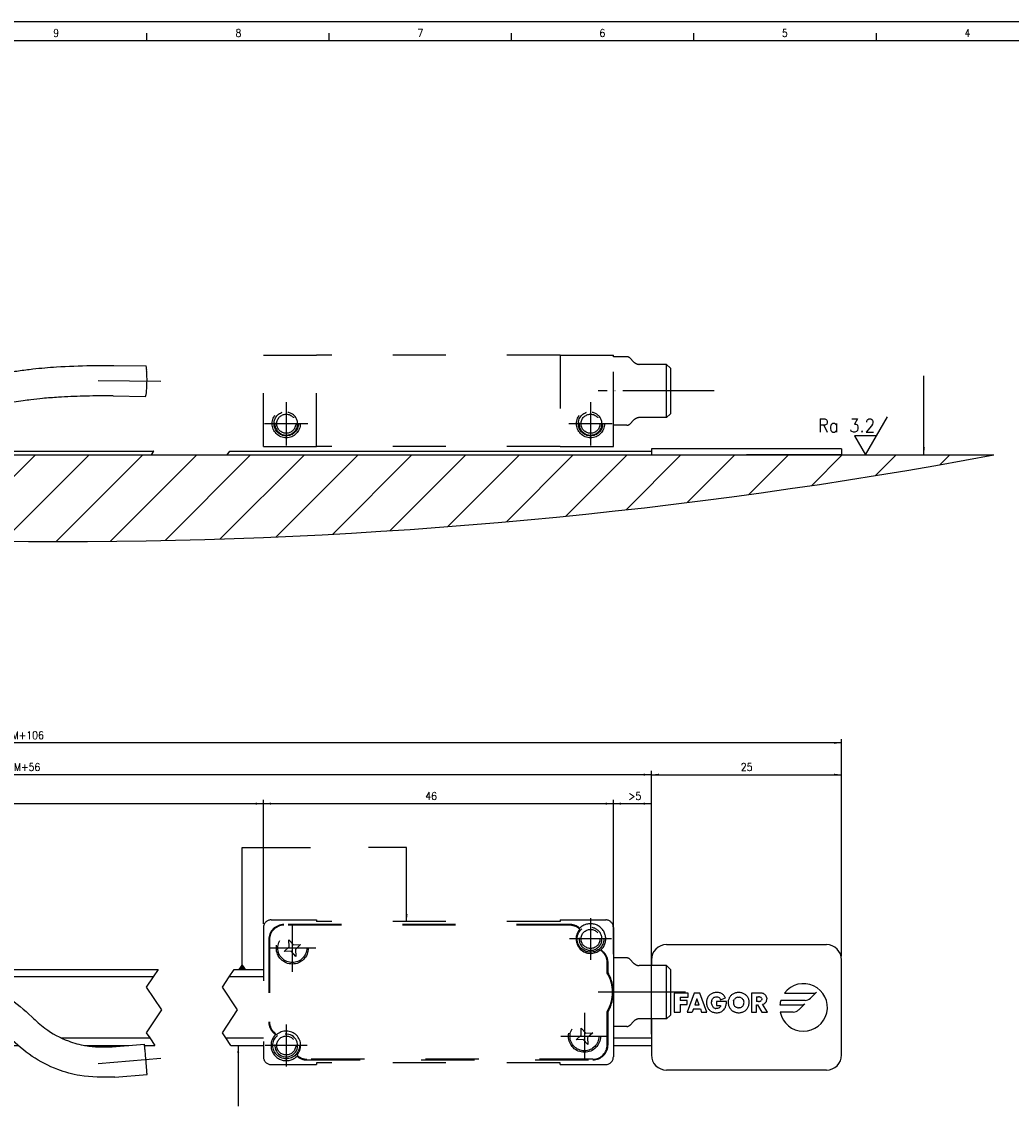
# Model space of a CAD drawing. Header units: millimetres. Extents: x -235 to 1431, y -109 to 485.
# Tile 12 of 15: x 183 to 444, y 200 to 485. Entities that reach past the tile are written whole.
import ezdxf

# ---------------------------------------------------------------- set-up
doc = ezdxf.new("R2010")
doc.units = ezdxf.units.MM
doc.linetypes.add('DASHED', pattern=[15, 7, -8])
doc.linetypes.add('DOT_CENTER', pattern=[14, 12, -1, 0, -1])
doc.layers.add('1', color=7, linetype='Continuous')
doc.styles.add('CONVERTER_11', font='txt.shx', dxfattribs={"width": 0.9})
doc.dimstyles.new('ME10_DIM_18', dxfattribs={"dimtxt": 1, "dimasz": 1, "dimexe": 0.5, "dimexo": 0.5, "dimgap": 0.5, "dimtad": 1, "dimdsep": 46, "dimtxsty": 'CONVERTER_11', "dimsah": 1, "dimcen": 0.09, "dimclrd": 2, "dimclre": 2, "dimclrt": 2, "dimadec": 0, "dimazin": 0, "dimtfac": 1, "dimtdec": 4, "dimtix": 1, "dimtmove": 0, "dimatfit": 3, "dimfxl": 1, "dimtolj": 1, "dimtzin": 0, "dimarcsym": 0})
doc.dimstyles.new('ME10_DIM_19', dxfattribs={"dimtxt": 1, "dimasz": 1, "dimexe": 0.5, "dimexo": 0.5, "dimgap": 0.5, "dimtad": 1, "dimdsep": 46, "dimtxsty": 'CONVERTER_11', "dimsah": 1, "dimcen": 0.09, "dimclrd": 2, "dimclre": 2, "dimclrt": 2, "dimadec": 0, "dimazin": 0, "dimtfac": 1, "dimtdec": 4, "dimtix": 1, "dimtmove": 0, "dimatfit": 3, "dimfxl": 1, "dimtolj": 1, "dimtzin": 0, "dimarcsym": 0})
doc.dimstyles.new('ME10_DIM_20', dxfattribs={"dimtxt": 1, "dimasz": 1, "dimexe": 0.5, "dimexo": 0.5, "dimgap": 0.5, "dimtad": 1, "dimdsep": 46, "dimtxsty": 'CONVERTER_11', "dimsah": 1, "dimcen": 0.09, "dimclrd": 2, "dimclre": 2, "dimclrt": 2, "dimadec": 0, "dimazin": 0, "dimtfac": 1, "dimtdec": 4, "dimtix": 1, "dimtmove": 0, "dimatfit": 3, "dimfxl": 1, "dimtolj": 1, "dimtzin": 0, "dimarcsym": 0})
doc.dimstyles.new('ME10_DIM_22', dxfattribs={"dimtxt": 1, "dimasz": 1, "dimexe": 0.5, "dimexo": 0.5, "dimgap": 0.5, "dimtad": 1, "dimdsep": 46, "dimtxsty": 'CONVERTER_11', "dimsah": 1, "dimcen": 0.09, "dimclrd": 2, "dimclre": 2, "dimclrt": 2, "dimadec": 0, "dimazin": 0, "dimtfac": 1, "dimtdec": 4, "dimtix": 1, "dimtmove": 0, "dimatfit": 3, "dimfxl": 1, "dimtolj": 1, "dimtzin": 0, "dimarcsym": 0})
doc.dimstyles.new('ME10_DIM_23', dxfattribs={"dimtxt": 1, "dimasz": 1, "dimexe": 0.5, "dimexo": 0.5, "dimgap": 0.5, "dimtad": 1, "dimdsep": 46, "dimtxsty": 'CONVERTER_11', "dimsah": 1, "dimcen": 0.09, "dimclrd": 2, "dimclre": 2, "dimclrt": 2, "dimadec": 0, "dimazin": 0, "dimtfac": 1, "dimtdec": 4, "dimtix": 1, "dimtmove": 0, "dimatfit": 3, "dimfxl": 1, "dimtolj": 1, "dimtzin": 0, "dimarcsym": 0})
doc.dimstyles.new('ME10_DIM_25', dxfattribs={"dimtxt": 1, "dimasz": 1, "dimexe": 0.5, "dimexo": 0.5, "dimgap": 0.5, "dimtad": 1, "dimdsep": 46, "dimtxsty": 'CONVERTER_11', "dimsah": 1, "dimcen": 0.09, "dimclrd": 2, "dimclre": 2, "dimclrt": 2, "dimadec": 0, "dimazin": 0, "dimtfac": 1, "dimtdec": 4, "dimtix": 1, "dimtmove": 0, "dimatfit": 3, "dimfxl": 1, "dimtolj": 1, "dimtzin": 0, "dimarcsym": 0})
doc.dimstyles.get("Standard").update_dxf_attribs({"dimtxt": 0.18, "dimasz": 0.18, "dimexe": 0.18, "dimexo": 0.0625, "dimgap": 0.09, "dimtad": 0, "dimtih": 1, "dimtoh": 1, "dimdec": 4, "dimzin": 0, "dimdsep": 46, "dimtxsty": 'Standard', "dimcen": 0.09, "dimadec": 0, "dimazin": 0, "dimtfac": 1, "dimtdec": 4, "dimtofl": 0, "dimtmove": 0, "dimatfit": 3, "dimfxl": 1, "dimtolj": 1, "dimtzin": 0, "dimarcsym": 0})

# ---------------------------------------------------------------- blocks, each defined once
blk = doc.blocks.new('AM_CREATE_SYMBOL_SURFACE', base_point=(405.31, 370.9))
at = {"layer": '1', "color": 7, "linetype": 'Continuous'}
for p, q in [((405.31, 370.9), (411.09, 380.9)), ((402.43, 375.9), (405.31, 370.9)), ((408.2, 375.9), (402.43, 375.9))]:
    blk.add_line(p, q, dxfattribs=at)
at = {"layer": '1', "color": 4, "insert": (407.76, 376.85), "char_height": 3.5, "attachment_point": 9, "line_spacing_factor": 1.20048, "style": 'CONVERTER_11'}
blk.add_mtext('Ra 3.2', dxfattribs=at)
blk = doc.blocks.new('FLEJE_REGLA_EXPOSED_620__25', base_point=(6, 185.45))
at = {"color": 7, "linetype": 'Continuous'}
for p, q in [((6, 185.45), (16.5, 185.45)), ((18.5, 185.45), (16.5, 185.45)), ((18.5, 185.95), (109.08, 185.95)), ((18.5, 185.45), (108.75, 185.45)), ((118.75, 185.45), (174.5, 185.45)), ((119.08, 185.95), (174.5, 185.95)), ((174.5, 185.45), (176.5, 185.45)), ((176.5, 185.45), (187, 185.45))]:
    blk.add_line(p, q, dxfattribs=at)
at = {"color": 2, "linetype": 'DOT_CENTER'}
for p, q in [((109.07, 185.94), (108.75, 185.45)), ((109.08, 185.95), (109.07, 185.94)), ((118.75, 185.45), (119.07, 185.94)), ((119.07, 185.94), (119.08, 185.95))]:
    blk.add_line(p, q, dxfattribs=at)
blk = doc.blocks.new('TOPE_FLEJE_PEGADO_1__26', base_point=(174.5, 185.45))
at = {"color": 7, "linetype": 'Continuous'}
for p, q in [((174.5, 186.25), (174.5, 185.45)), ((199.5, 186.25), (174.5, 186.25)), ((174.5, 185.45), (176.5, 185.45)), ((176.5, 185.45), (187, 185.45)), ((199.5, 185.45), (187, 185.45)), ((199.5, 186.25), (199.5, 185.45))]:
    blk.add_line(p, q, dxfattribs=at)
blk = doc.blocks.new('CABEZA_EXPOSED__27', base_point=(23.5, 186.55))
at = {"color": 7, "linetype": 'Continuous'}
for p, q in [((23.5, 186.55), (23.5, 198.55)), ((23.5, 198.55), (30.5, 198.55)), ((62.5, 198.55), (30.5, 198.55)), ((30.5, 186.55), (30.5, 198.55)), ((69.5, 198.55), (62.5, 198.55)), ((62.5, 198.55), (62.5, 186.55)), ((69.5, 198.35), (69.5, 198.55)), ((71.29, 198.35), (69.5, 198.35)), ((69.5, 189.35), (69.5, 198.35)), ((72.21, 197.64), (71.65, 198.2)), ((76.5, 197.35), (72.91, 197.35)), ((76.5, 190.35), (76.5, 197.35)), ((77, 196.85), (76.5, 197.35)), ((77, 196.85), (77, 191.85)), ((103.82, 197.2), (108.05, 197.14)), ((80.74, 195.85), (77, 195.85)), ((103.77, 193.2), (108, 193.14)), ((80.74, 191.85), (77, 191.85)), ((77, 191.85), (77, 190.85)), ((72.21, 190.06), (71.65, 189.5)), ((76.5, 190.35), (72.91, 190.35)), ((77, 190.85), (76.5, 190.35)), ((69.5, 186.55), (69.5, 189.35)), ((71.29, 189.35), (69.5, 189.35)), ((23.5, 186.55), (30.5, 186.55)), ((62.5, 186.55), (30.5, 186.55)), ((69.5, 186.55), (62.5, 186.55))]:
    blk.add_line(p, q, dxfattribs=at)
at = {"color": 2, "linetype": 'DOT_CENTER'}
for p, q in [((108.11, 196.5), (108.17, 196.58)), ((108.18, 196.41), (108.11, 196.5))]:
    blk.add_line(p, q, dxfattribs=at)
at = {"color": 7, "linetype": 'Continuous'}
for centre, radius in [((26.5, 189.55), 1.85), ((26.5, 189.55), 1.6), ((66.5, 189.55), 1.85), ((66.5, 189.55), 1.6), ((26.5, 189.55), 1.25), ((66.5, 189.55), 1.25)]:
    blk.add_circle(centre, radius, dxfattribs=at)
for centre, radius, start, end in [((71.29, 197.85), 0.5, 45, 90), ((72.91, 198.35), 1, 225, 270), ((72.91, 189.35), 1, 90, 135), ((71.29, 189.85), 0.5, 270, 315)]:
    blk.add_arc(centre, radius, start, end, dxfattribs=at)
for points, knots in [([(91.31, 196.51), (91.94, 196.59), (93.6, 196.82), (96.79, 197.07), (100.33, 197.21), (102.84, 197.2), (103.82, 197.2)], [0, 0, 0, 0, 1.916448, 5.025889, 9.591761, 12.540114, 12.540114, 12.540114, 12.540114]), ([(108.17, 196.58), (108.15, 196.68), (108.13, 196.84), (108.12, 197.05), (108.07, 197.12), (108.05, 197.14)], [0, 0, 0, 0, 0.3101629, 0.5063609, 0.5857578, 0.5857578, 0.5857578, 0.5857578]), ([(80.74, 195.85), (81.61, 195.86), (83.76, 195.87), (86.64, 196.01), (89.3, 196.23), (90.67, 196.42), (91.31, 196.51)], [0, 0, 0, 0, 2.607318, 6.439748, 8.673792, 10.600622, 10.600622, 10.600622, 10.600622]), ([(108.03, 193.17), (108.05, 193.24), (108.11, 193.45), (108.14, 193.88), (108.19, 194.56), (108.21, 195.43), (108.19, 196.09), (108.18, 196.41)], [0, 0, 0, 0, 0.230247, 0.664675, 1.26568, 2.301899, 3.253919, 3.253919, 3.253919, 3.253919]), ([(91.92, 192.55), (91.11, 192.44), (89.63, 192.24), (87.05, 192.04), (84.13, 191.88), (81.89, 191.86), (80.74, 191.85)], [0, 0, 0, 0, 2.439519, 4.484754, 7.765343, 11.207581, 11.207581, 11.207581, 11.207581]), ([(103.77, 193.2), (103.68, 193.2), (103.49, 193.2), (102.17, 193.21), (99.86, 193.19), (96.95, 193.06), (94.66, 192.89), (93.11, 192.72), (92.26, 192.6), (91.92, 192.55)], [0, 0, 0, 0, 0.283437, 0.567261, 3.962244, 7.207746, 9.295159, 10.847587, 11.882723, 11.882723, 11.882723, 11.882723]), ([(108, 193.14), (108.01, 193.15), (108.02, 193.15), (108.02, 193.16), (108.03, 193.17)], [0, 0, 0, 0, 0.01369848, 0.03405166, 0.03405166, 0.03405166, 0.03405166])]:
    blk.add_open_spline(points, degree=3, knots=knots, dxfattribs=at)
at = {"layer": '1', "color": 2, "linetype": 'DOT_CENTER'}
for p, q in [((101.8, 195.22), (110.03, 195.12)), ((73.29, 193.85), (67.5, 193.85)), ((82.74, 193.85), (70.91, 193.85)), ((26.5, 192.4), (26.5, 186.7)), ((66.5, 192.4), (66.5, 186.7)), ((29.35, 189.55), (23.65, 189.55)), ((69.35, 189.55), (63.65, 189.55))]:
    blk.add_line(p, q, dxfattribs=at)
at = {"layer": '1', "color": 30, "linetype": 'Continuous'}
for centre in [(26.5, 189.55), (66.5, 189.55)]:
    blk.add_arc(centre, 1.5, 175, 95, dxfattribs=at)
blk = doc.blocks.new('CABEZA_EXPOSED_1__28', base_point=(123.5, 186.55))
at = {"color": 2, "linetype": 'DASHED'}
for p, q in [((123.5, 198.55), (130.5, 198.55)), ((123.5, 186.55), (123.5, 198.55)), ((162.5, 198.55), (130.5, 198.55)), ((130.5, 186.55), (130.5, 198.55)), ((162.5, 198.55), (169.5, 198.55)), ((162.5, 198.55), (162.5, 186.55)), ((169.5, 198.35), (169.5, 198.55)), ((171.29, 198.35), (169.5, 198.35)), ((169.5, 189.35), (169.5, 198.35)), ((172.21, 197.64), (171.65, 198.2)), ((176.5, 197.35), (172.91, 197.35)), ((176.5, 190.35), (176.5, 197.35)), ((177, 196.85), (176.5, 197.35)), ((177, 196.85), (177, 190.85)), ((172.21, 190.06), (171.65, 189.5)), ((176.5, 190.35), (172.91, 190.35)), ((177, 190.85), (176.5, 190.35)), ((169.5, 186.55), (169.5, 189.35)), ((171.29, 189.35), (169.5, 189.35)), ((123.5, 186.55), (130.5, 186.55)), ((162.5, 186.55), (130.5, 186.55)), ((162.5, 186.55), (169.5, 186.55))]:
    blk.add_line(p, q, dxfattribs=at)
for centre, radius in [((126.5, 189.55), 1.85), ((126.5, 189.55), 1.6), ((166.5, 189.55), 1.85), ((166.5, 189.55), 1.6), ((126.5, 189.55), 1.25), ((166.5, 189.55), 1.25)]:
    blk.add_circle(centre, radius, dxfattribs=at)
for centre, radius, start, end in [((171.29, 197.85), 0.5, 45, 90), ((172.91, 198.35), 1, 225, 270), ((172.91, 189.35), 1, 90, 135), ((171.29, 189.85), 0.5, 270, 315)]:
    blk.add_arc(centre, radius, start, end, dxfattribs=at)
at = {"layer": '1', "color": 2, "linetype": 'DOT_CENTER'}
for p, q in [((182.74, 193.85), (167.5, 193.85)), ((179, 193.85), (170.91, 193.85)), ((126.5, 192.4), (126.5, 186.7)), ((166.5, 192.4), (166.5, 186.7)), ((129.35, 189.55), (123.65, 189.55)), ((169.35, 189.55), (163.65, 189.55))]:
    blk.add_line(p, q, dxfattribs=at)
at = {"layer": '1', "color": 2, "linetype": 'DASHED'}
for centre in [(126.5, 189.55), (166.5, 189.55)]:
    blk.add_arc(centre, 1.5, 175, 95, dxfattribs=at)
blk = doc.blocks.new('EXAA-620__29', base_point=(-6.5, 185.45))
for name, p in [('CABEZA_EXPOSED__27', (23.5, 186.55)), ('CABEZA_EXPOSED_1__28', (123.5, 186.55)), ('FLEJE_REGLA_EXPOSED_620__25', (6, 185.45)), ('TOPE_FLEJE_PEGADO_1__26', (174.5, 185.45))]:
    blk.add_blockref(name, p)
blk = doc.blocks.new('TOPE_FLEJE_PEGADO_1__32', base_point=(174.5, 104.58))
at = {"color": 7, "linetype": 'Continuous'}
for p, q in [((176.5, 121.08), (197.5, 121.08)), ((174.5, 119.08), (174.5, 118.33)), ((199.5, 106.58), (199.5, 119.08)), ((177.51, 114.72), (177.51, 112.22)), ((179.33, 114.72), (177.51, 114.72)), ((178.29, 114.17), (179.33, 114.17)), ((178.29, 114.17), (178.29, 113.75)), ((180.14, 114.72), (179.18, 112.22)), ((179.33, 114.17), (179.33, 114.72)), ((180.85, 114.72), (180.14, 114.72)), ((181.79, 112.22), (180.85, 114.72)), ((181.87, 114.08), (181.83, 113.98)), ((181.91, 114.16), (181.87, 114.08)), ((181.96, 114.25), (181.91, 114.16)), ((182.02, 114.33), (181.96, 114.25)), ((182.08, 114.4), (182.02, 114.33)), ((182.15, 114.46), (182.08, 114.4)), ((182.22, 114.53), (182.15, 114.46)), ((182.22, 114.53), (182.3, 114.58)), ((182.38, 114.63), (182.3, 114.58)), ((182.47, 114.68), (182.38, 114.63)), ((182.57, 114.71), (182.47, 114.68)), ((182.66, 114.74), (182.57, 114.71)), ((182.61, 114.03), (182.68, 114.1)), ((182.77, 114.77), (182.66, 114.74)), ((182.68, 114.1), (182.76, 114.16)), ((182.76, 114.16), (182.85, 114.2)), ((182.87, 114.79), (182.77, 114.77)), ((182.85, 114.2), (182.95, 114.23)), ((182.98, 114.8), (182.87, 114.79)), ((182.95, 114.23), (183.06, 114.24)), ((183.09, 114.8), (182.98, 114.8)), ((183.06, 114.24), (183.19, 114.23)), ((183.21, 114.8), (183.09, 114.8)), ((183.19, 114.23), (183.3, 114.19)), ((183.32, 114.78), (183.21, 114.8)), ((183.3, 114.19), (183.4, 114.13)), ((183.43, 114.76), (183.32, 114.78)), ((183.4, 114.13), (183.48, 114.05)), ((183.53, 114.73), (183.43, 114.76)), ((183.48, 114.05), (183.55, 113.96)), ((183.63, 114.7), (183.53, 114.73)), ((183.6, 113.84), (184.22, 114.1)), ((183.72, 114.65), (183.63, 114.7)), ((183.81, 114.6), (183.72, 114.65)), ((183.89, 114.54), (183.81, 114.6)), ((183.97, 114.47), (183.89, 114.54)), ((184.04, 114.39), (183.97, 114.47)), ((184.11, 114.3), (184.04, 114.39)), ((184.17, 114.2), (184.11, 114.3)), ((184.22, 114.1), (184.17, 114.2)), ((184.74, 114.1), (184.7, 114.01)), ((184.79, 114.18), (184.74, 114.1)), ((184.85, 114.26), (184.79, 114.18)), ((184.91, 114.34), (184.85, 114.26)), ((184.98, 114.41), (184.91, 114.34)), ((185.05, 114.47), (184.98, 114.41)), ((185.13, 114.53), (185.05, 114.47)), ((185.21, 114.59), (185.13, 114.53)), ((185.3, 114.63), (185.21, 114.59)), ((185.39, 114.68), (185.3, 114.63)), ((185.48, 114.71), (185.39, 114.68)), ((185.57, 114.74), (185.48, 114.71)), ((185.65, 114.09), (185.56, 114.04)), ((185.67, 114.77), (185.57, 114.74)), ((185.75, 114.14), (185.65, 114.09)), ((185.77, 114.79), (185.67, 114.77)), ((185.86, 114.16), (185.75, 114.14)), ((185.87, 114.8), (185.77, 114.79)), ((185.86, 114.16), (185.97, 114.17)), ((185.97, 114.8), (185.87, 114.8)), ((186.08, 114.8), (185.97, 114.8)), ((185.97, 114.17), (186.09, 114.16)), ((186.18, 114.79), (186.08, 114.8)), ((186.2, 114.14), (186.09, 114.16)), ((186.28, 114.77), (186.18, 114.79)), ((186.3, 114.09), (186.2, 114.14)), ((186.37, 114.74), (186.28, 114.77)), ((186.3, 114.09), (186.39, 114.04)), ((186.47, 114.71), (186.37, 114.74)), ((186.56, 114.68), (186.47, 114.71)), ((186.65, 114.63), (186.56, 114.68)), ((186.74, 114.59), (186.65, 114.63)), ((186.82, 114.53), (186.74, 114.59)), ((186.9, 114.47), (186.82, 114.53)), ((186.97, 114.41), (186.9, 114.47)), ((187.04, 114.34), (186.97, 114.41)), ((187.1, 114.26), (187.04, 114.34)), ((187.16, 114.18), (187.1, 114.26)), ((187.21, 114.1), (187.16, 114.18)), ((187.25, 114.01), (187.21, 114.1)), ((187.66, 114.72), (187.66, 112.22)), ((188.8, 114.72), (187.66, 114.72)), ((188.31, 114.22), (188.56, 114.22)), ((188.31, 114.22), (188.31, 113.6)), ((188.69, 114.21), (188.56, 114.22)), ((188.69, 114.21), (188.81, 114.19)), ((188.92, 114.71), (188.8, 114.72)), ((188.91, 114.14), (188.81, 114.19)), ((188.98, 114.05), (188.91, 114.14)), ((189.04, 114.7), (188.92, 114.71)), ((189.15, 114.67), (189.04, 114.7)), ((189.25, 114.64), (189.15, 114.67)), ((189.34, 114.59), (189.25, 114.64)), ((189.42, 114.53), (189.34, 114.59)), ((189.49, 114.46), (189.42, 114.53)), ((189.56, 114.38), (189.49, 114.46)), ((189.6, 114.29), (189.56, 114.38)), ((189.64, 114.19), (189.6, 114.29)), ((189.66, 114.08), (189.64, 114.19)), ((189.66, 114.08), (189.67, 113.95)), ((192, 114.71), (195.86, 114.71)), ((196.21, 114.85), (195.4, 114.04)), ((179.21, 113.75), (178.29, 113.75)), ((178.29, 113.2), (178.29, 112.22)), ((178.29, 113.2), (179.21, 113.2)), ((179.21, 113.2), (179.21, 113.75)), ((180.04, 112.65), (179.87, 112.22)), ((180.04, 112.65), (180.94, 112.65)), ((180.49, 113.96), (180.22, 113.15)), ((180.22, 113.15), (180.76, 113.15)), ((180.76, 113.15), (180.49, 113.96)), ((180.94, 112.65), (181.1, 112.22)), ((181.75, 113.68), (181.74, 113.57)), ((181.74, 113.57), (181.74, 113.46)), ((181.74, 113.46), (181.74, 113.34)), ((181.74, 113.34), (181.75, 113.24)), ((181.77, 113.79), (181.75, 113.68)), ((181.75, 113.24), (181.77, 113.14)), ((181.8, 113.89), (181.77, 113.79)), ((181.77, 113.14), (181.8, 113.04)), ((181.83, 113.98), (181.8, 113.89)), ((181.8, 113.04), (181.83, 112.94)), ((181.83, 112.94), (181.87, 112.85)), ((181.87, 112.85), (181.91, 112.76)), ((181.91, 112.76), (181.96, 112.68)), ((181.96, 112.68), (182.02, 112.61)), ((182.41, 113.45), (182.42, 113.56)), ((182.42, 113.35), (182.41, 113.45)), ((182.44, 113.66), (182.42, 113.56)), ((182.44, 113.24), (182.42, 113.35)), ((182.44, 113.66), (182.46, 113.76)), ((182.47, 113.14), (182.44, 113.24)), ((182.46, 113.76), (182.5, 113.86)), ((182.51, 113.05), (182.47, 113.14)), ((182.5, 113.86), (182.55, 113.95)), ((182.56, 112.96), (182.51, 113.05)), ((182.55, 113.95), (182.61, 114.03)), ((182.62, 112.88), (182.56, 112.96)), ((182.69, 112.81), (182.62, 112.88)), ((182.77, 112.75), (182.69, 112.81)), ((182.86, 112.71), (182.77, 112.75)), ((182.86, 112.71), (182.96, 112.68)), ((183.07, 112.67), (182.96, 112.68)), ((183.07, 113.61), (183.07, 113.1)), ((184.36, 113.61), (183.07, 113.61)), ((183.07, 113.1), (183.6, 113.1)), ((183.21, 112.68), (183.07, 112.67)), ((183.33, 112.72), (183.21, 112.68)), ((183.43, 112.78), (183.33, 112.72)), ((183.43, 112.78), (183.51, 112.86)), ((183.57, 112.97), (183.51, 112.86)), ((183.55, 113.96), (183.6, 113.84)), ((183.6, 113.1), (183.57, 112.97)), ((184.02, 112.53), (184.1, 112.63)), ((184.1, 112.63), (184.17, 112.73)), ((184.17, 112.73), (184.22, 112.84)), ((184.22, 112.84), (184.26, 112.94)), ((184.26, 112.94), (184.3, 113.05)), ((184.3, 113.05), (184.32, 113.16)), ((184.32, 113.16), (184.34, 113.27)), ((184.34, 113.27), (184.35, 113.38)), ((184.35, 113.49), (184.36, 113.61)), ((184.35, 113.38), (184.35, 113.49)), ((184.6, 113.62), (184.59, 113.51)), ((184.59, 113.51), (184.6, 113.41)), ((184.61, 113.72), (184.6, 113.62)), ((184.6, 113.41), (184.61, 113.3)), ((184.63, 113.82), (184.61, 113.72)), ((184.61, 113.3), (184.62, 113.2)), ((184.62, 113.2), (184.65, 113.1)), ((184.66, 113.92), (184.63, 113.82)), ((184.65, 113.1), (184.68, 113)), ((184.7, 114.01), (184.66, 113.92)), ((184.68, 113), (184.71, 112.91)), ((184.71, 112.91), (184.76, 112.83)), ((184.76, 112.83), (184.81, 112.74)), ((184.81, 112.74), (184.86, 112.67)), ((184.86, 112.67), (184.92, 112.59)), ((185.28, 113.61), (185.27, 113.51)), ((185.27, 113.51), (185.28, 113.4)), ((185.3, 113.71), (185.28, 113.61)), ((185.28, 113.4), (185.3, 113.29)), ((185.3, 113.71), (185.35, 113.81)), ((185.3, 113.29), (185.33, 113.19)), ((185.33, 113.19), (185.38, 113.1)), ((185.35, 113.81), (185.41, 113.89)), ((185.38, 113.1), (185.44, 113.01)), ((185.48, 113.97), (185.41, 113.89)), ((185.44, 113.01), (185.51, 112.94)), ((185.56, 114.04), (185.48, 113.97)), ((185.51, 112.94), (185.59, 112.88)), ((185.68, 112.83), (185.59, 112.88)), ((185.77, 112.8), (185.68, 112.83)), ((185.77, 112.8), (185.87, 112.77)), ((185.87, 112.77), (185.97, 112.77)), ((186.08, 112.77), (185.97, 112.77)), ((186.08, 112.77), (186.18, 112.8)), ((186.18, 112.8), (186.27, 112.83)), ((186.27, 112.83), (186.36, 112.88)), ((186.36, 112.88), (186.44, 112.94)), ((186.47, 113.97), (186.39, 114.04)), ((186.44, 112.94), (186.51, 113.01)), ((186.54, 113.89), (186.47, 113.97)), ((186.51, 113.01), (186.57, 113.1)), ((186.6, 113.81), (186.54, 113.89)), ((186.57, 113.1), (186.61, 113.19)), ((186.64, 113.71), (186.6, 113.81)), ((186.61, 113.19), (186.65, 113.29)), ((186.67, 113.61), (186.64, 113.71)), ((186.65, 113.29), (186.67, 113.4)), ((186.68, 113.51), (186.67, 113.61)), ((186.67, 113.4), (186.68, 113.51)), ((187.03, 112.59), (187.09, 112.67)), ((187.09, 112.67), (187.14, 112.74)), ((187.14, 112.74), (187.19, 112.83)), ((187.19, 112.83), (187.23, 112.91)), ((187.23, 112.91), (187.27, 113)), ((187.29, 113.92), (187.25, 114.01)), ((187.27, 113), (187.3, 113.1)), ((187.32, 113.82), (187.29, 113.92)), ((187.3, 113.1), (187.32, 113.2)), ((187.34, 113.72), (187.32, 113.82)), ((187.32, 113.2), (187.34, 113.3)), ((187.35, 113.62), (187.34, 113.72)), ((187.34, 113.3), (187.35, 113.41)), ((187.35, 113.51), (187.35, 113.62)), ((187.35, 113.41), (187.35, 113.51)), ((188.56, 113.6), (188.31, 113.6)), ((188.31, 113.17), (188.46, 113.17)), ((188.31, 112.22), (188.31, 113.17)), ((188.46, 113.17), (189, 112.22)), ((188.56, 113.6), (188.69, 113.6)), ((188.81, 113.63), (188.69, 113.6)), ((188.91, 113.68), (188.81, 113.63)), ((188.91, 113.68), (188.98, 113.77)), ((188.98, 114.05), (189.01, 113.91)), ((189.01, 113.91), (188.98, 113.77)), ((189.12, 113.24), (189.24, 113.27)), ((189.77, 112.22), (189.12, 113.24)), ((189.24, 113.27), (189.34, 113.32)), ((189.34, 113.32), (189.42, 113.38)), ((189.5, 113.45), (189.42, 113.38)), ((189.5, 113.45), (189.56, 113.53)), ((189.56, 113.53), (189.61, 113.63)), ((189.61, 113.63), (189.64, 113.73)), ((189.64, 113.73), (189.66, 113.84)), ((189.66, 113.84), (189.67, 113.95)), ((191.39, 113.17), (194.32, 113.17)), ((194.7, 113.75), (191.52, 113.75)), ((194.67, 113.31), (193.86, 112.5)), ((174.5, 111.33), (174.5, 106.58)), ((177.51, 112.22), (178.29, 112.22)), ((179.18, 112.22), (179.87, 112.22)), ((181.1, 112.22), (181.79, 112.22)), ((182.02, 112.61), (182.08, 112.54)), ((182.08, 112.54), (182.14, 112.47)), ((182.14, 112.47), (182.22, 112.41)), ((182.29, 112.35), (182.22, 112.41)), ((182.29, 112.35), (182.38, 112.3)), ((182.38, 112.3), (182.46, 112.26)), ((182.46, 112.26), (182.55, 112.22)), ((182.55, 112.22), (182.65, 112.19)), ((182.65, 112.19), (182.75, 112.17)), ((182.75, 112.17), (182.85, 112.15)), ((182.85, 112.15), (182.96, 112.14)), ((182.96, 112.14), (183.07, 112.14)), ((183.07, 112.14), (183.19, 112.14)), ((183.19, 112.14), (183.31, 112.16)), ((183.31, 112.16), (183.43, 112.18)), ((183.43, 112.18), (183.54, 112.21)), ((183.54, 112.21), (183.65, 112.25)), ((183.65, 112.25), (183.75, 112.31)), ((183.75, 112.31), (183.85, 112.37)), ((183.85, 112.37), (183.94, 112.45)), ((183.94, 112.45), (184.02, 112.53)), ((184.92, 112.59), (184.98, 112.52)), ((184.98, 112.52), (185.05, 112.46)), ((185.05, 112.46), (185.13, 112.4)), ((185.13, 112.4), (185.2, 112.35)), ((185.2, 112.35), (185.29, 112.3)), ((185.37, 112.26), (185.29, 112.3)), ((185.47, 112.22), (185.37, 112.26)), ((185.47, 112.22), (185.56, 112.19)), ((185.56, 112.19), (185.66, 112.17)), ((185.66, 112.17), (185.76, 112.15)), ((185.76, 112.15), (185.87, 112.14)), ((185.87, 112.14), (185.97, 112.14)), ((185.97, 112.14), (186.08, 112.14)), ((186.08, 112.14), (186.19, 112.15)), ((186.19, 112.15), (186.29, 112.17)), ((186.29, 112.17), (186.39, 112.19)), ((186.39, 112.19), (186.48, 112.22)), ((186.48, 112.22), (186.57, 112.26)), ((186.57, 112.26), (186.66, 112.3)), ((186.66, 112.3), (186.74, 112.35)), ((186.74, 112.35), (186.82, 112.4)), ((186.82, 112.4), (186.9, 112.46)), ((186.9, 112.46), (186.96, 112.52)), ((186.96, 112.52), (187.03, 112.59)), ((187.66, 112.22), (188.31, 112.22)), ((189, 112.22), (189.77, 112.22)), ((193.15, 112.21), (191.44, 112.21)), ((197.5, 104.58), (176.5, 104.58))]:
    blk.add_line(p, q, dxfattribs=at)
for centre, radius, start, end in [((176.5, 119.08), 2, 90, 180), ((197.5, 119.08), 2, 0, 90), ((194.5, 112.83), 3.13, 191.4151, 143.0005), ((195.86, 115.21), 0.5, 270.0036, 314.9983), ((194.5, 112.83), 3.12, 162.7749, 173.7386), ((194.32, 113.67), 0.5, 269.9968, 314.9947), ((194.7, 114.75), 1, 270, 314.9983), ((193.15, 113.21), 1, 270.0079, 314.9947), ((176.5, 106.58), 2, 180, 270), ((197.5, 106.58), 2, 270, 0)]:
    blk.add_arc(centre, radius, start, end, dxfattribs=at)
blk = doc.blocks.new('CABEZA_EXPOSED_1__33', base_point=(123.5, 105.33))
at = {"color": 2, "linetype": 'DASHED'}
for p, q in [((124.5, 124.33), (130.5, 124.33)), ((130.5, 124.33), (130.5, 124.13)), ((162.5, 124.13), (130.5, 124.13)), ((162.5, 124.33), (168.5, 124.33)), ((162.5, 124.33), (162.5, 124.13)), ((123.5, 123.33), (123.5, 106.33)), ((163.77, 123.73), (126.2, 123.73)), ((163.77, 123.63), (126.2, 123.63)), ((169.5, 123.33), (169.5, 119.33)), ((124.2, 121.73), (124.2, 110.95)), ((124.3, 121.73), (124.3, 110.95)), ((126.85, 121.71), (127.47, 121.04)), ((126.88, 120.8), (126.85, 121.71)), ((126.22, 120.17), (126.88, 120.8)), ((127.13, 120.21), (126.22, 120.17)), ((127.75, 119.54), (127.13, 120.21)), ((127.47, 121.04), (128.38, 121.08)), ((128.38, 121.08), (127.72, 120.46)), ((127.72, 120.46), (127.75, 119.54)), ((168.14, 120.04), (167.77, 120.41)), ((167.91, 120.41), (168.21, 120.11)), ((168.7, 117.35), (168.7, 118.7)), ((168.8, 117.38), (168.8, 118.7)), ((171.29, 119.33), (169.5, 119.33)), ((169.5, 119.33), (169.5, 114.83)), ((172.21, 118.62), (171.65, 119.18)), ((176.5, 118.33), (172.91, 118.33)), ((176.5, 111.33), (176.5, 118.33)), ((177, 117.83), (176.5, 118.33)), ((177, 117.83), (177, 111.83)), ((169.5, 114.83), (169.5, 110.33)), ((168.7, 107.93), (168.7, 112.3)), ((168.8, 107.93), (168.8, 112.27)), ((176.5, 111.33), (172.91, 111.33)), ((177, 111.83), (176.5, 111.33)), ((165.25, 110.11), (165.87, 109.44)), ((165.28, 109.2), (165.25, 110.11)), ((169.5, 110.33), (169.5, 106.33)), ((171.29, 110.33), (169.5, 110.33)), ((172.21, 111.03), (171.65, 110.47)), ((125.09, 109.24), (124.79, 109.54)), ((125.23, 109.24), (124.86, 109.61)), ((164.62, 108.57), (165.28, 109.2)), ((165.53, 108.61), (164.62, 108.57)), ((166.15, 107.94), (165.53, 108.61)), ((165.87, 109.44), (166.78, 109.48)), ((166.78, 109.48), (166.12, 108.86)), ((166.12, 108.86), (166.15, 107.94)), ((166.8, 106.03), (129.23, 106.03)), ((129.23, 105.93), (166.8, 105.93)), ((130.5, 105.53), (130.5, 105.33)), ((162.5, 105.53), (130.5, 105.53)), ((162.5, 105.33), (162.5, 105.53)), ((124.5, 105.33), (130.5, 105.33)), ((162.5, 105.33), (168.5, 105.33))]:
    blk.add_line(p, q, dxfattribs=at)
for centre, radius in [((127.3, 120.63), 2.1), ((166.5, 121.83), 1.75), ((166.5, 121.83), 1.25), ((127.3, 120.63), 1.9), ((165.7, 109.03), 2.1), ((165.7, 109.03), 1.9), ((126.5, 107.83), 1.75), ((126.5, 107.83), 1.25)]:
    blk.add_circle(centre, radius, dxfattribs=at)
for centre, radius, start, end in [((124.5, 123.33), 1, 90, 180), ((168.5, 123.33), 1, 0, 90), ((126.2, 121.73), 2, 90, 180), ((126.2, 121.73), 1.9, 90, 180), ((163.77, 121.73), 2, 49.0546, 90), ((163.77, 121.73), 1.9, 46.1691, 90), ((166.5, 121.83), 1.9, 138.0289, 311.983), ((166.5, 121.83), 2, 315, 135.1434), ((166.8, 118.7), 1.9, 0, 45), ((166.8, 118.7), 2, 0, 45), ((171.29, 118.83), 0.5, 45, 90), ((172.91, 119.33), 1, 225, 270), ((164.5, 114.83), 4.9, 328.9973, 31.0027), ((164.5, 114.83), 5, 0, 30.6834), ((164.5, 114.83), 5, 329.3166, 0), ((172.91, 110.33), 1, 90, 135), ((126.2, 110.95), 2, 180, 225), ((126.2, 110.95), 1.9, 180, 225), ((171.29, 110.83), 0.5, 270, 315), ((126.5, 107.83), 2, 135, 315.1434), ((126.5, 107.83), 1.9, 318.0289, 131.983), ((166.8, 107.93), 2, 270, 0), ((166.8, 107.93), 1.9, 270, 0), ((124.5, 106.33), 1, 180, 270), ((129.23, 107.93), 1.9, 226.1691, 270), ((129.23, 107.93), 2, 229.0546, 270), ((168.5, 106.33), 1, 270, 0)]:
    blk.add_arc(centre, radius, start, end, dxfattribs=at)
at = {"layer": '1', "color": 2, "linetype": 'DOT_CENTER'}
for p, q in [((166.5, 124.58), (166.5, 119.08)), ((127.3, 123.73), (127.3, 117.53)), ((169.25, 121.83), (163.75, 121.83)), ((130.4, 120.63), (124.2, 120.63)), ((173.29, 114.83), (167.5, 114.83)), ((179, 114.83), (170.91, 114.83)), ((165.7, 112.13), (165.7, 105.93)), ((126.5, 110.58), (126.5, 105.08)), ((168.8, 109.03), (162.6, 109.03)), ((129.25, 107.83), (123.75, 107.83))]:
    blk.add_line(p, q, dxfattribs=at)
at = {"layer": '1', "color": 2, "linetype": 'DASHED'}
blk.add_arc((166.5, 121.83), 1.5, 175, 95, dxfattribs=at)
at = {"layer": '1', "color": 30, "linetype": 'Continuous'}
blk.add_arc((126.5, 107.83), 1.5, 175, 95, dxfattribs=at)
blk = doc.blocks.new('FLEJE_REGLA_EXPOSED_620__34', base_point=(18.5, 107.83))
at = {"color": 7, "linetype": 'Continuous'}
for p, q in [((18.5, 117.83), (23.5, 117.83)), ((77, 117.83), (109.66, 117.83)), ((119.66, 117.83), (123.5, 117.83)), ((80.74, 116.83), (77, 116.83)), ((18.5, 107.83), (23.5, 107.83)), ((69.5, 107.83), (91.21, 107.83)), ((100, 107.83), (105.79, 107.83)), ((107.88, 107.83), (109.23, 107.83)), ((119.23, 107.83), (123.5, 107.83)), ((169.5, 107.83), (174.5, 107.83))]:
    blk.add_line(p, q, dxfattribs=at)
at = {"color": 2, "linetype": 'DOT_CENTER'}
for p, q in [((109.66, 117.83), (109, 116.83)), ((119, 116.83), (119.66, 117.83)), ((109, 116.83), (108.11, 115.5)), ((108.11, 115.5), (110.11, 112.5)), ((118.11, 115.5), (119, 116.83)), ((120.11, 112.5), (118.11, 115.5)), ((110.11, 112.5), (108.11, 109.5)), ((118.11, 109.5), (120.11, 112.5)), ((108.11, 109.5), (108.56, 108.83)), ((108.56, 108.83), (109.23, 107.83)), ((118.56, 108.83), (118.11, 109.5)), ((119.23, 107.83), (118.56, 108.83))]:
    blk.add_line(p, q, dxfattribs=at)
at = {"color": 3, "linetype": 'Continuous'}
for p, q in [((23.5, 116.83), (18.5, 116.83)), ((109, 116.83), (80.74, 116.83)), ((123.5, 116.83), (119, 116.83)), ((18.5, 108.83), (23.5, 108.83)), ((69.5, 108.83), (90.17, 108.83)), ((96.92, 108.83), (108.56, 108.83)), ((118.56, 108.83), (123.5, 108.83)), ((169.5, 108.83), (174.5, 108.83))]:
    blk.add_line(p, q, dxfattribs=at)
blk = doc.blocks.new('CABEZA_EXPOSED__36', base_point=(23.5, 103.35))
at = {"color": 7, "linetype": 'Continuous'}
for p, q in [((24.5, 124.33), (30.5, 124.33)), ((30.5, 124.33), (30.5, 124.13)), ((62.5, 124.13), (30.5, 124.13)), ((62.5, 124.33), (62.5, 124.13)), ((62.5, 124.33), (68.5, 124.33)), ((23.5, 123.33), (23.5, 106.33)), ((63.77, 123.73), (26.2, 123.73)), ((63.77, 123.63), (26.2, 123.63)), ((69.5, 123.33), (69.5, 119.33)), ((24.2, 121.73), (24.2, 110.95)), ((24.3, 121.73), (24.3, 110.95)), ((26.85, 121.71), (27.47, 121.04)), ((26.88, 120.8), (26.85, 121.71)), ((26.22, 120.17), (26.88, 120.8)), ((27.13, 120.21), (26.22, 120.17)), ((27.75, 119.54), (27.13, 120.21)), ((27.47, 121.04), (28.38, 121.08)), ((28.38, 121.08), (27.72, 120.46)), ((27.72, 120.46), (27.75, 119.54)), ((68.14, 120.04), (67.77, 120.41)), ((67.91, 120.41), (68.21, 120.11)), ((68.7, 117.35), (68.7, 118.7)), ((68.8, 117.38), (68.8, 118.7)), ((71.29, 119.33), (69.5, 119.33)), ((69.5, 119.33), (69.5, 114.83)), ((72.21, 118.62), (71.65, 119.18)), ((76.5, 118.33), (72.91, 118.33)), ((76.5, 111.33), (76.5, 118.33)), ((77, 117.83), (76.5, 118.33)), ((77, 116.83), (77, 117.83)), ((77, 112.83), (77, 116.83)), ((80.74, 116.83), (77, 116.83)), ((69.5, 114.83), (69.5, 110.33)), ((77, 111.83), (77, 112.83)), ((80.74, 112.83), (77, 112.83)), ((68.7, 107.93), (68.7, 112.3)), ((68.8, 107.93), (68.8, 112.27)), ((76.5, 111.33), (72.91, 111.33)), ((77, 111.83), (76.5, 111.33)), ((65.25, 110.11), (65.87, 109.44)), ((65.28, 109.2), (65.25, 110.11)), ((71.29, 110.33), (69.5, 110.33)), ((69.5, 110.33), (69.5, 106.33)), ((72.21, 111.03), (71.65, 110.47)), ((25.09, 109.24), (24.79, 109.54)), ((25.23, 109.24), (24.86, 109.61)), ((64.62, 108.57), (65.28, 109.2)), ((65.53, 108.61), (64.62, 108.57)), ((66.15, 107.94), (65.53, 108.61)), ((65.87, 109.44), (66.78, 109.48)), ((66.78, 109.48), (66.12, 108.86)), ((66.12, 108.86), (66.15, 107.94)), ((103.62, 107.64), (107.85, 108)), ((66.8, 106.03), (29.23, 106.03)), ((29.23, 105.93), (66.8, 105.93)), ((62.5, 105.53), (30.5, 105.53)), ((30.5, 105.53), (30.5, 105.33)), ((62.5, 105.33), (62.5, 105.53)), ((24.5, 105.33), (30.5, 105.33)), ((62.5, 105.33), (68.5, 105.33)), ((103.97, 103.65), (108.2, 104.02))]:
    blk.add_line(p, q, dxfattribs=at)
for centre, radius in [((27.3, 120.63), 2.1), ((66.5, 121.83), 1.75), ((66.5, 121.83), 1.25), ((27.3, 120.63), 1.9), ((65.7, 109.03), 2.1), ((65.7, 109.03), 1.9), ((26.5, 107.83), 1.75), ((26.5, 107.83), 1.25)]:
    blk.add_circle(centre, radius, dxfattribs=at)
for centre, radius, start, end in [((24.5, 123.33), 1, 90, 180), ((68.5, 123.33), 1, 0, 90), ((26.2, 121.73), 2, 90, 180), ((26.2, 121.73), 1.9, 90, 180), ((63.77, 121.73), 2, 49.0546, 90), ((63.77, 121.73), 1.9, 46.1691, 90), ((66.5, 121.83), 1.9, 138.0289, 311.983), ((66.5, 121.83), 2, 315, 135.1434), ((66.8, 118.7), 1.9, 0, 45), ((66.8, 118.7), 2, 0, 45), ((71.29, 118.83), 0.5, 45, 90), ((72.91, 119.33), 1, 225, 270), ((64.5, 114.83), 4.9, 328.9973, 31.0027), ((64.5, 114.83), 5, 0, 30.6834), ((64.5, 114.83), 5, 329.3166, 0), ((72.91, 110.33), 1, 90, 135), ((26.2, 110.95), 2, 180, 225), ((26.2, 110.95), 1.9, 180, 225), ((71.29, 110.83), 0.5, 270, 315), ((26.5, 107.83), 2, 135, 315.1434), ((26.5, 107.83), 1.9, 318.0289, 131.983), ((66.8, 107.93), 2, 270, 0), ((66.8, 107.93), 1.9, 270, 0), ((24.5, 106.33), 1, 180, 270), ((29.23, 107.93), 1.9, 226.1691, 270), ((29.23, 107.93), 2, 229.0546, 270), ((68.5, 106.33), 1, 270, 0)]:
    blk.add_arc(centre, radius, start, end, dxfattribs=at)
for points, knots in [([(80.74, 116.83), (81.68, 116.78), (83.97, 116.67), (87.1, 115.71), (90.36, 114.05), (92.05, 112.51), (93.06, 111.59)], [0, 0, 0, 0, 2.80914, 6.882829, 9.679543, 13.725474, 13.725474, 13.725474, 13.725474]), ([(90.17, 108.82), (89.53, 109.42), (88.25, 110.61), (86.05, 111.77), (83.55, 112.64), (81.78, 112.76), (80.74, 112.83)], [0, 0, 0, 0, 2.613814, 5.233695, 7.383558, 10.509827, 10.509827, 10.509827, 10.509827]), ([(93.06, 111.59), (93.62, 111.07), (95.03, 109.74), (97.47, 108.48), (100.48, 107.6), (102.44, 107.63), (103.62, 107.64)], [0, 0, 0, 0, 2.298248, 5.794831, 8.111185, 11.637582, 11.637582, 11.637582, 11.637582]), ([(103.97, 103.65), (102.43, 103.64), (99.87, 103.61), (96.19, 104.68), (92.98, 106.25), (91.11, 107.97), (90.17, 108.82)], [0, 0, 0, 0, 4.596864, 7.62082, 11.413637, 15.19918, 15.19918, 15.19918, 15.19918]), ([(108.2, 104.02), (108.2, 104.03), (108.2, 104.05), (108.2, 104.1), (108.2, 104.18), (108.19, 104.3), (108.18, 104.44), (108.17, 104.61), (108.15, 104.81), (108.13, 105.07), (108.1, 105.41), (108.07, 105.81), (108.03, 106.22), (108, 106.62), (107.97, 106.95), (107.94, 107.22), (107.92, 107.42), (107.91, 107.59), (107.89, 107.73), (107.88, 107.84), (107.87, 107.92), (107.86, 107.98), (107.86, 108), (107.85, 108)], [0, 0, 0, 0, 0.017908, 0.069661, 0.153743, 0.268494, 0.412235, 0.583285, 0.779961, 1.000579, 1.386777, 1.793682, 2.20749, 2.614395, 3.000594, 3.221212, 3.417888, 3.588938, 3.732679, 3.847429, 3.931511, 3.983264, 4.001173, 4.001173, 4.001173, 4.001173])]:
    blk.add_open_spline(points, degree=3, knots=knots, dxfattribs=at)
at = {"layer": '1', "color": 2, "linetype": 'DOT_CENTER'}
for p, q in [((66.5, 124.58), (66.5, 119.08)), ((27.3, 123.73), (27.3, 117.53)), ((69.25, 121.83), (63.75, 121.83)), ((30.4, 120.63), (24.2, 120.63)), ((73.29, 114.83), (67.5, 114.83)), ((82.74, 114.83), (70.91, 114.83)), ((65.7, 112.13), (65.7, 105.93)), ((26.5, 110.58), (26.5, 105.08)), ((68.8, 109.03), (62.6, 109.03)), ((29.25, 107.83), (23.75, 107.83)), ((101.8, 105.47), (110.02, 106.18))]:
    blk.add_line(p, q, dxfattribs=at)
at = {"layer": '1', "color": 30, "linetype": 'Continuous'}
for centre in [(66.5, 121.83), (26.5, 107.83)]:
    blk.add_arc(centre, 1.5, 175, 95, dxfattribs=at)
blk = doc.blocks.new('EXAA-620__37', base_point=(-6.5, 103.35))
for name, p in [('CABEZA_EXPOSED__36', (23.5, 103.35)), ('CABEZA_EXPOSED_1__33', (123.5, 105.33)), ('TOPE_FLEJE_PEGADO_1__32', (174.5, 104.58)), ('FLEJE_REGLA_EXPOSED_620__34', (18.5, 107.83))]:
    blk.add_blockref(name, p)
blk = doc.blocks.new('*D60')
at = {"layer": '1', "color": 2, "linetype": 'Continuous'}
for p, q in [((23.5, 123.83), (23.5, 140.11)), ((123.5, 123.83), (123.5, 140.11)), ((23.5, 139.61), (123.5, 139.61))]:
    blk.add_line(p, q, dxfattribs=at)
at = {"layer": '1', "color": 2}
for points in [[(24.5, 139.74), (24.5, 139.48), (23.5, 139.61)], [(122.5, 139.48), (122.5, 139.74), (123.5, 139.61)]]:
    blk.add_solid(points, dxfattribs=at)
at = {"layer": '1', "color": 2, "insert": (73.39, 140.11), "char_height": 1, "attachment_point": 7, "rotation": 0.0001, "line_spacing_factor": 0.60024, "style": 'CONVERTER_11'}
blk.add_mtext('CM', dxfattribs=at)
blk = doc.blocks.new('*D61')
at = {"layer": '1', "color": 2, "linetype": 'Continuous'}
for p, q in [((123.5, 123.83), (123.5, 140.11)), ((169.5, 123.83), (169.5, 140.11)), ((123.5, 139.61), (169.5, 139.61))]:
    blk.add_line(p, q, dxfattribs=at)
at = {"layer": '1', "color": 2}
for points in [[(124.5, 139.74), (124.5, 139.48), (123.5, 139.61)], [(168.5, 139.48), (168.5, 139.74), (169.5, 139.61)]]:
    blk.add_solid(points, dxfattribs=at)
at = {"layer": '1', "color": 2, "insert": (144.77, 140.11), "char_height": 1, "attachment_point": 7, "rotation": 0.0001, "line_spacing_factor": 0.60024, "style": 'CONVERTER_11'}
blk.add_mtext('46', dxfattribs=at)
blk = doc.blocks.new('*D62')
at = {"layer": '1', "color": 2, "linetype": 'Continuous'}
for p, q in [((18.5, 119.58), (18.5, 143.92)), ((174.5, 143.42), (18.5, 143.42)), ((174.5, 109.33), (174.5, 143.92))]:
    blk.add_line(p, q, dxfattribs=at)
at = {"layer": '1', "color": 2}
for points in [[(19.5, 143.55), (19.5, 143.29), (18.5, 143.42)], [(173.5, 143.29), (173.5, 143.55), (174.5, 143.42)]]:
    blk.add_solid(points, dxfattribs=at)
at = {"layer": '1', "color": 2, "insert": (89.89, 143.92), "char_height": 1, "attachment_point": 7, "rotation": 0.0001, "line_spacing_factor": 0.60024, "style": 'CONVERTER_11'}
blk.add_mtext('CM+56', dxfattribs=at)
blk = doc.blocks.new('*D64')
at = {"layer": '1', "color": 2, "linetype": 'Continuous'}
for p, q in [((174.5, 111.83), (174.5, 143.92)), ((174.5, 143.42), (199.5, 143.42)), ((199.5, 119.58), (199.5, 143.92))]:
    blk.add_line(p, q, dxfattribs=at)
at = {"layer": '1', "color": 2}
for points in [[(175.5, 143.55), (175.5, 143.29), (174.5, 143.42)], [(198.5, 143.29), (198.5, 143.55), (199.5, 143.42)]]:
    blk.add_solid(points, dxfattribs=at)
at = {"layer": '1', "color": 2, "insert": (186.25, 143.92), "char_height": 1, "attachment_point": 7, "rotation": 0.0001, "line_spacing_factor": 0.60024, "style": 'CONVERTER_11'}
blk.add_mtext('25', dxfattribs=at)
blk = doc.blocks.new('*D65')
at = {"layer": '1', "color": 2, "linetype": 'Continuous'}
for p, q in [((-6.5, 119.58), (-6.5, 148.1)), ((199.5, 147.6), (-6.5, 147.6)), ((199.5, 119.58), (199.5, 148.1))]:
    blk.add_line(p, q, dxfattribs=at)
at = {"layer": '1', "color": 2}
for points in [[(-5.5, 147.74), (-5.5, 147.47), (-6.5, 147.6)], [(198.5, 147.47), (198.5, 147.74), (199.5, 147.6)]]:
    blk.add_solid(points, dxfattribs=at)
at = {"layer": '1', "color": 2, "insert": (89.59, 148.1), "char_height": 1, "attachment_point": 7, "rotation": 0.0001, "line_spacing_factor": 0.60024, "style": 'CONVERTER_11'}
blk.add_mtext('CM+106', dxfattribs=at)
blk = doc.blocks.new('*D67')
at = {"layer": '1', "color": 2, "linetype": 'Continuous'}
for p, q in [((169.5, 119.83), (169.5, 140.11)), ((174.5, 111.83), (174.5, 140.11)), ((169.5, 139.61), (174.5, 139.61))]:
    blk.add_line(p, q, dxfattribs=at)
at = {"layer": '1', "color": 2}
for points in [[(170.5, 139.74), (170.5, 139.48), (169.5, 139.61)], [(173.5, 139.48), (173.5, 139.74), (174.5, 139.61)]]:
    blk.add_solid(points, dxfattribs=at)
at = {"layer": '1', "color": 2, "insert": (171.48, 140.11), "char_height": 1, "attachment_point": 7, "rotation": 0.0001, "line_spacing_factor": 0.60024, "style": 'CONVERTER_11'}
blk.add_mtext('\\C2;>\\C2;5\\C2;', dxfattribs=at)
blk = doc.blocks.new('Marco_a1', base_point=(184.81, 187.78))
at = {"layer": '1', "color": 2, "linetype": 'Continuous'}
for p, q in [((604.81, 484.78), (-235.19, 484.78)), ((216.29, 481.78), (216.29, 479.78)), ((264.23, 481.78), (264.23, 479.78)), ((312.17, 481.78), (312.17, 479.78)), ((360.11, 481.78), (360.11, 479.78)), ((408.05, 481.78), (408.05, 479.78))]:
    blk.add_line(p, q, dxfattribs=at)
at = {"layer": '1', "color": 7, "linetype": 'Continuous'}
blk.add_line((599.81, 479.78), (-215.19, 479.78), dxfattribs=at)
at = {"layer": '1', "color": 2, "char_height": 2, "attachment_point": 4, "line_spacing_factor": 1.20048, "style": 'CONVERTER_11'}
for s, insert in [('9', (191.74, 481.8)), ('8', (239.67, 481.8)), ('7', (287.47, 481.8)), ('6', (335.32, 481.8)), ('5', (383.3, 481.8)), ('4', (431.31, 481.8))]:
    blk.add_mtext(s, dxfattribs=dict(at, insert=insert))
blk = doc.blocks.new('Top', base_point=(184.81, 187.78))
blk.add_blockref('Marco_a1', (184.81, 187.78))
blk = doc.blocks.new('_dummy_frame__43', base_point=(-235.19, -174.57))
blk.add_blockref('Top', (184.81, 187.78))
blk = doc.blocks.new('_dummy_frame__44', base_point=(-346.5, -309.51))
at = {"layer": '1'}
blk.add_blockref('_dummy_frame__43', (-235.19, -174.57), dxfattribs=at)
blk = doc.blocks.new('Inferior1', base_point=(81.5, 192))
at = {"layer": '1', "linetype": 'Continuous'}
h = blk.add_hatch(dxfattribs=at)
h.set_pattern_fill('_USER', color=3, scale=5, angle=45, pattern_type=0)
h.set_pattern_definition([(45, (0, 0), (-3.53553, 3.53553), [])])
edge = h.paths.add_edge_path()
edge.add_line((-26.5, 185.45), (219.5, 185.45))
edge.add_arc((96.5, 843.956), 669.894, 259.419838, 280.580162, ccw=False)
at = {"layer": '1', "color": 7, "linetype": 'Continuous'}
blk.add_line((-26.5, 185.45), (219.5, 185.45), dxfattribs=at)
blk.add_arc((96.5, 843.956), 669.894, 259.419838, 280.580162, dxfattribs=at)
at = {"layer": '1', "color": 2}
blk.add_solid([(210.188, 186.45), (210.451, 186.45), (210.32, 185.45)], dxfattribs=at)
blk.add_blockref('EXAA-620__29', (-6.5, 185.45))
at = {"layer": '1', "xscale": 0.5, "yscale": 0.5, "zscale": 0.5}
blk.add_blockref('AM_CREATE_SYMBOL_SURFACE', (202.657, 185.45), dxfattribs=at)
at = {"layer": '1', "color": 2, "linetype": 'Continuous', "has_arrowhead": 0}
blk.add_leader([(210.32, 185.45), (210.32, 192.52), (210.32, 195.833)], dimstyle='Standard', dxfattribs=at)
blk = doc.blocks.new('Alzado1', base_point=(81.5, 114))
at = {"layer": '1', "color": 2}
for points in [[(142.193, 125.126), (142.456, 125.126), (142.324, 124.126)], [(120.712, 118.576), (120.182, 117.826), (121.242, 117.826)], [(120.322, 106.826), (120.059, 106.826), (120.191, 107.826)]]:
    blk.add_solid(points, dxfattribs=at)
blk.add_blockref('EXAA-620__37', (-6.5, 103.348))
at = {"layer": '1'}
for base, p1, p2, text, dimstyle, picture, middle in [((199.5, 147.604), (-6.5, 119.076), (199.5, 119.076), 'CM+106', 'ME10_DIM_23', '*D65', (91.995, 148.604)), ((174.5, 143.419), (18.5, 119.076), (174.5, 108.826), 'CM+56', 'ME10_DIM_20', '*D62', (91.995, 144.419)), ((23.5, 139.612), (123.5, 123.326), (23.5, 123.326), 'CM', 'ME10_DIM_18', '*D60', (74.195, 140.612))]:
    dim = blk.add_linear_dim(base=base, p1=p1, p2=p2, text=text, dimstyle=dimstyle, dxfattribs=at)
    dim.commit()
    dim.dimension.update_dxf_attribs({"geometry": picture, "text_midpoint": middle, "text_rotation": 0.00014})
for base, p1, p2, dimstyle, picture, middle in [((174.5, 143.419), (199.5, 119.076), (174.5, 111.326), 'ME10_DIM_22', '*D64', (187, 144.419)), ((123.5, 139.612), (169.5, 123.326), (123.5, 123.326), 'ME10_DIM_19', '*D61', (145.524, 140.612))]:
    dim = blk.add_linear_dim(base=base, p1=p1, p2=p2, dimstyle=dimstyle, dxfattribs=at)
    dim.commit()
    dim.dimension.update_dxf_attribs({"geometry": picture, "text_midpoint": middle, "text_rotation": 0.00014})
dim = blk.add_linear_dim(base=(169.5, 139.612), p1=(174.5, 111.326), p2=(169.5, 119.326), dimstyle='ME10_DIM_25', override={"dimpost": '><>'}, dxfattribs=at)
dim.commit()
dim.dimension.update_dxf_attribs({"geometry": '*D67', "text_midpoint": (172, 140.612), "text_rotation": 0.00014})
at = {"layer": '1', "color": 2, "linetype": 'Continuous', "has_arrowhead": 0}
for points in [[(120.712, 117.826), (120.712, 133.869), (129.712, 133.869)], [(142.324, 124.126), (142.324, 133.869), (137.324, 133.869)], [(120.191, 107.826), (120.191, 99.831)]]:
    blk.add_leader(points, dimstyle='Standard', dxfattribs=at)

msp = doc.modelspace()

# ---------------------------------------------------------------- block references
at = {"xscale": 2, "yscale": 2, "zscale": 2}
for name, p in [('Inferior1', (163, 384)), ('Alzado1', (163, 228))]:
    msp.add_blockref(name, p, dxfattribs=at)
at = {"layer": '1'}
msp.add_blockref('_dummy_frame__44', (-346.5, -309.51), dxfattribs=at)

doc.saveas('drawing.dxf')
